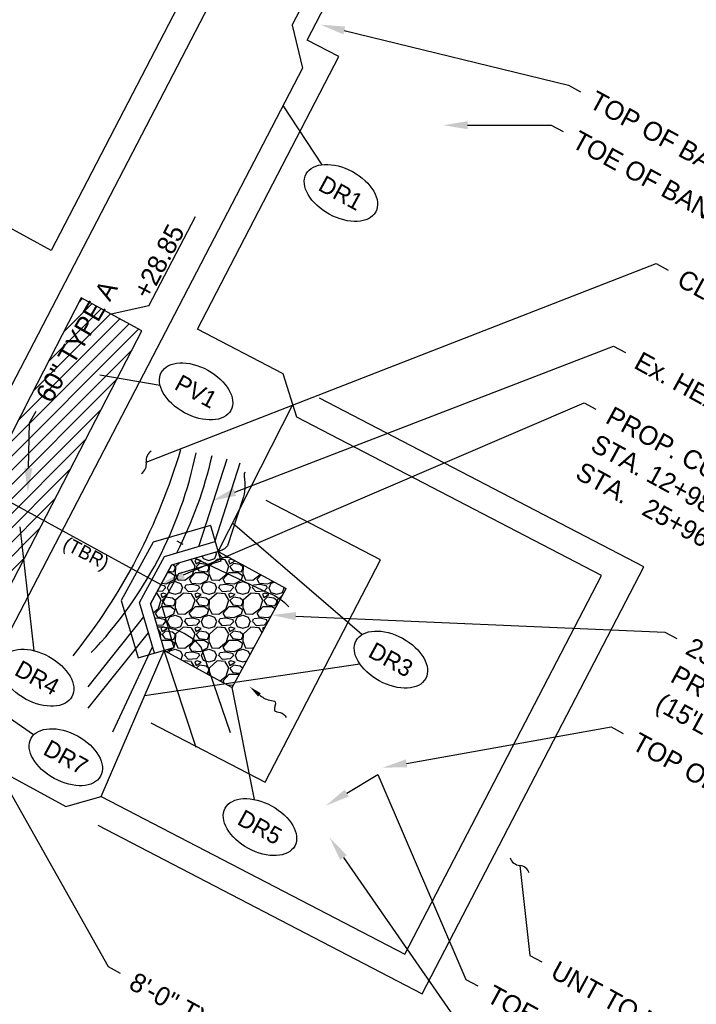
# Model space of a CAD drawing. Header units: feet. Extents: x 1581629 to 1587432, y 669265 to 673960.
# Tile 4 of 8: x 1583359 to 1583459, y 672738 to 672884. Entities that reach past the tile are written whole.
import ezdxf
from ezdxf import colors
from ezdxf.entities.mleader import LeaderData, LeaderLine
from ezdxf.enums import TextEntityAlignment as Align
from ezdxf.math import Vec2, Vec3

# ---------------------------------------------------------------- set-up
doc = ezdxf.new("R2010")
doc.units = ezdxf.units.FT
doc.header["$MEASUREMENT"] = 0
doc.linetypes.add('constlimit', pattern=[0])
doc.layers.add('DR_P_Storm_Sewer', color=1, linetype='Continuous', true_color=0xff0000)
for name, color, linetype in [('DR_P_Text', 1, 'Continuous'), ('DT_P_Contour_Major', 5, 'Continuous'), ('DT_P_Contour_Minor', 3, 'Continuous'), ('PV_P_EOP', 6, 'Continuous'), ('PV_P_Text', 8, 'Continuous'), ('RD_P_Fence', 230, 'fencepr'), ('RW_P_Const_Limits', 30, 'constlimit'), ('RW_P_Esmt_SW', 203, 'esmtswpr'), ('RW_P_Esmt_TMP', 8, 'esmtmppr'), ('SC_Scratch20', 7, 'Continuous'), ('SC_Shading1', 247, 'Continuous'), ('SH_Data', 7, 'Continuous')]:
    doc.layers.add(name, color=color, linetype=linetype)
doc.styles.add('Slanted', font='font31.shx', dxfattribs={"height": 0.1})
doc.styles.add('Slanted-Normal', font='font31.shx', dxfattribs={"height": 0.1})
doc.styles.get("Standard").update_dxf_attribs({"font": 'font31.shx'})
doc.styles.add('Straight-Normal', font='font30.shx', dxfattribs={"height": 0.1})
doc.linetypes.add('esmtmppr', pattern='A,1.95,-0.05,["TMP",Slanted,S=1,R=0,X=0,Y=-0.06],-0.35,1.95', length=4.3)
doc.linetypes.add('esmtswpr', pattern='A,1.95,-0.05,["SW",Slanted,S=1,R=0,X=0,Y=-0.06],-0.25,1.95', length=4.2)
doc.linetypes.add('fencepr', pattern='A,0.425,["x",Straight-Normal,S=1,R=0,X=0,Y=-0.045],0.425', length=0.85)
doc.dimstyles.new('COEC 1 DEGREE', dxfattribs={"dimscale": 20, "dimtxt": 0.18, "dimasz": 0.18, "dimexe": 0.18, "dimexo": 0.0625, "dimgap": 0.09, "dimtad": 1, "dimdec": 0, "dimzin": 0, "dimdsep": 46, "dimtxsty": 'Standard', "dimcen": 0.09, "dimclrd": 256, "dimclre": 256, "dimclrt": 256, "dimadec": 0, "dimazin": 0, "dimtfac": 1, "dimtdec": 0, "dimtofl": 0, "dimtmove": 0, "dimatfit": 3, "dimfxl": 1, "dimtolj": 1, "dimtzin": 0, "dimlwd": -1, "dimlwe": -1, "dimarcsym": 0})

# ---------------------------------------------------------------- blocks, each defined once
blk = doc.blocks.new('_Integral')
at = {"color": 0, "linetype": 'ByBlock', "lineweight": -2}
for centre, start, end in [((0.445, -0.091), 102, 168), ((-0.445, 0.091), 282, 348)]:
    blk.add_arc(centre, 0.454, start, end, dxfattribs=at)
blk = doc.blocks.new('*D1060')
at = {"layer": 'Defpoints', "color": 0, "transparency": 16777216}
for p in [(1583543.65, 673169.55), (1583337.75, 672823.29, 1007.7), (1583341.17, 672811.7), (1583379.9, 672800.3, 1007.7), (1583082.66, 672282.14)]:
    blk.add_point(p, dxfattribs=at)
at = {"layer": 'DR_P_Text', "transparency": 16777216}
blk.add_arc((1583358.03, 672812.23), 16.86, 163.641, 230.2943, dxfattribs=at)
for points in [[(1583341.29, 672817.2), (1583342.4, 672816.75), (1583343.22, 672820.3)], [(1583347.59, 672799.75), (1583346.92, 672798.75), (1583350.25, 672797.26)]]:
    blk.add_solid(points, dxfattribs=at)
at = {"layer": 'DR_P_Text', "transparency": 16777216, "insert": (1583345.67, 672807.41), "char_height": 3.6, "attachment_point": 5, "rotation": 291.2665}
blk.add_mtext('\\A1;91°', dxfattribs=at)

msp = doc.modelspace()

# ---------------------------------------------------------------- hatches: boundary and pattern name
at = {"layer": 'SC_Shading1'}
h = msp.add_hatch(dxfattribs=at)
h.set_pattern_fill('ANSI31', color=256, scale=12)
h.paths.add_polyline_path([(1583339.28, 672786.57), (1583348.114, 672781.751), (1583377.068, 672837.72), (1583368.117, 672842.603)])
h = msp.add_hatch(dxfattribs=at)
h.set_pattern_fill('GRAVEL', color=256, scale=5)
h.set_pattern_definition([(228.012787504, (75.552, -30.23067), (-40, -45), [0.67268, -66.595440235]), (184.969740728, (75.10202, -30.73067), (60, 5), [1.15434, -114.279623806]), (132.510447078, (73.95202, -30.83067), (50, -55), [0.81394, -80.58016298]), (267.273689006, (72.00202, -32.08067), (5, 100), [1.05119, -104.067790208]), (292.833654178, (71.95202, -33.13067), (-25, 60), [1.030775, -102.04686564]), (357.273689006, (72.35202, -34.08067), (-100, 5), [1.05119, -104.067790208]), (37.694240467, (73.40202, -34.13067), (-65, -50), [1.390145, -137.624242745]), (72.255328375, (74.50202, -33.28067), (35, 110), [1.31244, -129.931607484]), (121.429565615, (74.90202, -32.03067), (-40, 65), [1.05475, -104.420365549]), (175.23635831, (74.352, -31.13067), (55, -5), [1.20416, -59.003812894]), (222.397437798, (73.15202, -31.03067), (-60, -55), [1.55724, -154.166875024]), (138.814074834, (76.952, -32.13067), (-35, 30), [0.531505, -52.619224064]), (171.46923439, (76.55202, -31.78067), (65, -10), [1.011185, -100.107557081]), (225, (75.552, -31.6307), (-6e-16, -5), [0.707105, -6.363962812]), (203.198590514, (75.202, -31.0307), (25, 10), [0.38079, -37.69807553]), (291.801409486, (74.852, -31.1807), (-5, 15), [0.538515, -26.387309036]), (30.96375653, (75.052, -31.6807), (15, 10), [0.874645, -28.280114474]), (161.56505118, (75.802, -31.2307), (10, -5), [0.632455, -15.178933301]), (16.389540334, (71.95202, -31.18067), (50, 15), [0.886, -87.714225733]), (70.346175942, (72.80202, -30.93067), (-20.000000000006, -55.00000000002), [0.743305, -73.587038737]), (293.198590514, (75.802, -30.2307), (-10, 25), [0.761575, -37.31729053]), (343.610459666, (76.10202, -30.93067), (-50, 15), [0.886, -87.714225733]), (339.44395478, (71.952, -34.2807), (-25, 10), [0.8544, -41.865618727]), (294.77514057, (72.752, -34.58067), (-25, 55), [0.71589, -70.873215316]), (66.801409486, (75.852, -35.2307), (10, 25), [0.761575, -37.31729053]), (17.354024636, (76.15202, -34.53067), (-65, -20), [0.838155, -82.977118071]), (69.44395478, (73.402, -35.2307), (-10, -25), [0.4272, -42.292818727]), (101.309932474, (75.552, -35.2307), (-5, 20), [0.25495, -25.240147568]), (165.96375653, (75.502, -34.9807), (15, -5), [1.030775, -19.584753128]), (186.009005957, (74.50202, -34.73067), (50, 5), [0.95525, -94.569615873]), (303.69006753, (75.052, -32.1307), (-5, 10), [0.72111, -17.306646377]), (353.157226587, (75.45202, -32.73067), (85, -10), [1.25897, -124.63781312]), (60.9453959, (76.702, -32.88067), (-20, -35), [0.51478, -50.963370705]), (90, (76.952, -32.4307), (-5, 5), [0.3, -4.7]), (120.256437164, (74.402, -34.58067), (20, -35), [0.69462, -68.767599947]), (48.012787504, (74.052, -33.98067), (40, 45), [1.34536, -65.922760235]), (0, (74.952, -32.9807), (5, 5), [1.3, -3.7]), (325.30484647, (76.25202, -32.98067), (50, -35), [0.79057, -78.266371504]), (254.0546041, (76.902, -33.4307), (-5, -20), [0.72801, -35.672539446]), (207.645975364, (76.70202, -34.13067), (-95, -50), [1.185325, -117.347370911]), (175.42607874, (75.65202, -34.68067), (-65, 5), [1.253995, -124.14536704])])
h.paths.add_polyline_path([(1583378.339, 672797.443), (1583380.361, 672790.567), (1583390.397, 672785.092), (1583398.363, 672799.696), (1583388.327, 672805.171), (1583381.451, 672803.149)])

# ---------------------------------------------------------------- linework, layer by layer
at = {"layer": 'DR_P_Storm_Sewer', "elevation": 1008.078, "flags": 128}
for points in [[(1583387.199, 672809.009), (1583378.733, 672806.519), (1583374.034, 672797.904), (1583376.523, 672789.439)], [(1583387.199, 672809.009), (1583388.75, 672803.732)], [(1583378.921, 672790.144), (1583376.724, 672797.616), (1583380.432, 672804.413), (1583387.904, 672806.61)], [(1583388.327, 672805.171), (1583381.451, 672803.149), (1583378.339, 672797.443), (1583380.361, 672790.567)], [(1583388.327, 672805.171), (1583381.451, 672803.149), (1583378.339, 672797.443), (1583380.361, 672790.567)], [(1583388.327, 672805.171), (1583398.363, 672799.696)], [(1583378.339, 672797.443), (1583381.451, 672803.149)], [(1583388.75, 672803.732), (1583382.471, 672801.885), (1583379.953, 672797.27), (1583381.8, 672790.99)], [(1583390.397, 672785.092), (1583398.363, 672799.696)], [(1583376.523, 672789.439), (1583381.8, 672790.99)], [(1583380.361, 672790.567), (1583390.397, 672785.092)]]:
    msp.add_lwpolyline(points, dxfattribs=at)
at = {"layer": 'DR_P_Storm_Sewer'}
msp.add_spline([(1583394.432, 672783.998, 1009.074), (1583395.951, 672783.216, 1009.074), (1583396.775, 672782.955, 1009.074), (1583396.685, 672781.69, 1009.074), (1583397.516, 672781.406, 1009.074), (1583398.396, 672780.666, 1009.074)], degree=3, dxfattribs=at)
msp.add_solid([(1583394.229, 672783.757, 1009.074), (1583392.985, 672785.214, 1009.074), (1583394.634, 672784.239, 1009.074)], dxfattribs=at)
at = {"layer": 'DT_P_Contour_Major', "flags": 128}
for points, elevation in [([(1583369.598, 672790.226, 0.1408704), (1583385.088, 672819.744)], 1015), ([(1583384.889, 672804.16), (1583395.849, 672799.018, -0.1120589), (1583398.77, 672797.01)], 1010), ([(1583390.156, 672778.369), (1583385.843, 672791.042, 0.223474), (1583379.35, 672794.005)], 1010)]:
    msp.add_lwpolyline(points, format="xyb", dxfattribs=dict(at, elevation=elevation))
at = {"layer": 'DT_P_Contour_Minor', "flags": 128}
for points, elevation in [([(1583382.784, 672820.188, -0.0978483), (1583366.888, 672789.781)], 1016), ([(1583387.392, 672819.299, -0.0653588), (1583382.179, 672804.927)], 1014), ([(1583392.282, 672816.89, 0.1623207), (1583392.188, 672816.214, -0.1234802), (1583391.941, 672812.8), (1583389.732, 672805.973, -0.1567844), (1583388.327, 672805.171)], 1011)]:
    msp.add_lwpolyline(points, format="xyb", dxfattribs=dict(at, elevation=elevation))
for points, elevation in [([(1583385.506, 672805.905), (1583389.695, 672818.854)], 1013), ([(1583387.829, 672806.588), (1583391.598, 672818.239)], 1012), ([(1583369.134, 672785.202), (1583377.345, 672795.505)], 1014), ([(1583369.169, 672782.036), (1583378.034, 672793.161)], 1013), ([(1583372.81, 672778.563), (1583378.651, 672791.063)], 1012), ([(1583385.108, 672776.236), (1583380.361, 672790.567)], 1011)]:
    msp.add_lwpolyline(points, dxfattribs=dict(at, elevation=elevation))
at = {"layer": 'PV_P_EOP', "flags": 128}
msp.add_lwpolyline([(1583346.854, 672801.047), (1583339.28, 672786.57), (1583348.114, 672781.751), (1583355.589, 672796.231), (1583369.552, 672823.186), (1583377.068, 672837.72), (1583368.117, 672842.603), (1583360.657, 672828.126)], close=True, dxfattribs=at)
at = {"layer": 'PV_P_Text', "elevation": -1021.144, "flags": 128}
for points in [[(1583399.263, 672882.849), (1583406.117, 672896.043)], [(1583399.263, 672882.849), (1583400.782, 672876.497)]]:
    msp.add_lwpolyline(points, dxfattribs=at)
at = {"layer": 'PV_P_Text', "flags": 128}
for points in [[(1583378.126, 672841.402), (1583384.98, 672854.596)], [(1583378.126, 672841.402), (1583372.552, 672840.184)], [(1583379.772, 672829.676), (1583370.864, 672831.164)]]:
    msp.add_lwpolyline(points, dxfattribs=at)
at = {"layer": 'RD_P_Fence', "flags": 128}
for points, elevation in [([(1583336.193, 672788.254), (1583343.913, 672802.879), (1583430.041, 672968.671)], 1020.597), ([(1583400.782, 672876.497), (1583358.418, 672794.949), (1583350.765, 672780.305)], 1020.678)]:
    msp.add_lwpolyline(points, dxfattribs=dict(at, elevation=elevation))
for points in [[(1583388.327, 672805.171), (1583399.386, 672826.847)], [(1583371.059, 672769.011), (1583380.361, 672790.567)]]:
    msp.add_lwpolyline(points, dxfattribs=at)
at = {"layer": 'RW_P_Const_Limits', "flags": 128}
msp.add_lwpolyline([(1583401.462, 672880.651), (1583445.388, 672965.206), (1583439.176, 672968.433), (1583428.335, 672974.065), (1583363.669, 672849.586), (1583352.839, 672855.494), (1583327.611, 672847.517), (1583313.851, 672822.293), (1583316.086, 672803.073), (1583317.13, 672794.097), (1583365.863, 672767.512), (1583371.059, 672769.011), (1583415.885, 672745.724), (1583444.928, 672801.63), (1583399.975, 672824.983), (1583397.953, 672831.379), (1583385.272, 672837.966), (1583406.175, 672878.203)], close=True, dxfattribs=at)
at = {"layer": 'RW_P_Esmt_SW', "ltscale": 0.8, "flags": 128}
msp.add_lwpolyline([(1583378.398, 672779.854), (1583395.259, 672771.095), (1583412.314, 672803.925), (1583395.453, 672812.684)], dxfattribs=at)
at = {"layer": 'RW_P_Esmt_TMP', "ltscale": 0.8, "flags": 128}
msp.add_lwpolyline([(1583370.559, 672764.763), (1583418.478, 672739.869), (1583451.209, 672802.875), (1583403.289, 672827.769)], dxfattribs=at)
at = {"layer": 'SC_Scratch20', "elevation": 1007.702, "flags": 128}
for points in [[(1583337.746, 672823.289), (1583379.895, 672800.296)], [(1583382.217, 672806.718), (1583383.128, 672806.222)]]:
    msp.add_lwpolyline(points, dxfattribs=at)
at = {"layer": 'SH_Data'}
for p, q in [((1583403.703, 672862.255, 330.074), (1583397.919, 672870.987, 1020.678)), ((1583361.172, 672790.517), (1583359.116, 672808.783)), ((1583409.576, 672792.886), (1583390.457, 672809.346)), ((1583409.283, 672788.533), (1583377.47, 672783.868)), ((1583393.699, 672768.549, 199.19), (1583390.397, 672785.092, 1008.078)), ((1583361.08, 672778.082, 368.746), (1583352.64, 672783.893, 1020.651))]:
    msp.add_line(p, q, dxfattribs=at)
for centre in [(1583406.467, 672858.081), (1583385.083, 672828.789), (1583413.853, 672789.203), (1583361.621, 672786.524), (1583365.853, 672774.794), (1583394.512, 672764.475)]:
    msp.add_ellipse(centre, major_axis=(5.134, -2.8), ratio=0.6122345, dxfattribs=at)

# ---------------------------------------------------------------- texts
at = {"layer": 'DR_P_Text', "insert": (1583366.151, 672807.449), "char_height": 2, "attachment_point": 1, "rotation": 332.54853}
msp.add_mtext_dynamic_manual_height_columns('(TBR)', width=7.17623, gutter_width=10, heights=[1.616], dxfattribs=at)
at = {"layer": 'PV_P_Text', "insert": (1583375.669, 672843.516), "char_height": 2.8, "width": 21.50181, "attachment_point": 1, "rotation": 62.54853, "style": 'Straight-Normal'}
msp.add_mtext('+28.85', dxfattribs=at)
at = {"layer": 'SH_Data', "style": 'Slanted-Normal'}
for s, p in [('DR1', (1583406.467, 672858.081)), ('PV1', (1583385.083, 672828.789)), ('DR3', (1583413.853, 672789.203)), ('DR4', (1583361.621, 672786.524)), ('DR7', (1583365.853, 672774.794)), ('DR5', (1583394.512, 672764.475))]:
    msp.add_text(s, height=2.5, rotation=331.38678, dxfattribs=at).set_placement(p, align=Align.MIDDLE_CENTER)

# ---------------------------------------------------------------- dimensions: what is measured, and where the dimension line sits
at = {"layer": 'DR_P_Text'}
dim = msp.add_angular_dim_2l(base=(1583341.171, 672811.703), line1=((1583082.655, 672282.144), (1583543.652, 673169.546)), line2=((1583337.746, 672823.289, 1007.702), (1583379.895, 672800.296, 1007.702)), dimstyle='COEC 1 DEGREE', dxfattribs=at)
dim.commit()
dim.dimension.update_dxf_attribs({"geometry": '*D1060', "text_midpoint": (1583342.311, 672806.108), "dimtype": 162})

# ---------------------------------------------------------------- leaders
ml = msp.add_multileader_mtext('Standard', dxfattribs=at)
ml.set_content('60" TYPE A', color=256, style='Straight-Normal')
ml.set_leader_properties()
ml.build(insert=Vec2(0, 0))
ml.multileader.update_dxf_attribs({"text_right_attachment_type": 3, "dogleg_length": 0.1, "arrow_head_size": 3.6, "scale": 20})
ctx = ml.context
ctx.base_point, ctx.scale, ctx.char_height, ctx.arrow_head_size, ctx.plane_origin, ctx.plane_x_axis, ctx.plane_y_axis = Vec3(1583361.468, 672825.876), 20, 2.8, 3.6, Vec3(1583359.502, 672811.329), Vec3(0.5, 0.8660254), Vec3(-0.8660254, 0.5)
ctx.right_attachment = 3
notes = []
notes.append((ctx, [(0, (1, 1, 0), (1583360.468, 672824.144), (0.5, 0.8660254), 2, [(0, [(1583360.241, 672813.865)], 0, [])])]))
ctx.mtext.insert, ctx.mtext.text_direction, ctx.mtext.rotation, ctx.mtext.width, ctx.mtext.flow_direction = Vec3(1583361.256, 672828.308), Vec3(0.5, 0.8660254), 1.0471976, 65.34341, 5
ml = msp.add_multileader_mtext('Standard', dxfattribs=at)
ml.set_content('TOP OF BANK', color=256, style='Straight-Normal')
ml.set_leader_properties()
ml.build(insert=Vec2(0, 0))
ml.multileader.update_dxf_attribs({"text_right_attachment_type": 3, "dogleg_length": 0.1, "arrow_head_size": 3.6, "scale": 20})
ctx = ml.context
ctx.base_point, ctx.scale, ctx.char_height, ctx.arrow_head_size, ctx.plane_origin, ctx.plane_x_axis, ctx.plane_y_axis = Vec3(1583441.835, 672873.017), 20, 2.8, 3.6, Vec3(1583422.879, 672933.796), Vec3(0.8778725, -0.4788945), Vec3(0.4788945, 0.8778725)
ctx.right_attachment = 3
notes.append((ctx, [(0, (1, 1, 0), (1583440.079, 672873.974), (0.8778725, -0.4788945), 2, [(0, [(1583403.467, 672882.922)], 0, [])])]))
ctx.mtext.insert, ctx.mtext.text_direction, ctx.mtext.rotation, ctx.mtext.width, ctx.mtext.defined_height, ctx.mtext.flow_direction = Vec3(1583444.261, 672873.288), Vec3(0.8778725, -0.4788945), 5.7837904, 27.98463, 18.864, 5
ml = msp.add_multileader_mtext('Standard', dxfattribs=at)
ml.set_content('TOE OF BANK', color=256, style='Straight-Normal')
ml.set_leader_properties()
ml.build(insert=Vec2(0, 0))
ml.multileader.update_dxf_attribs({"text_right_attachment_type": 3, "dogleg_length": 0.1, "arrow_head_size": 3.6, "scale": 20})
ctx = ml.context
ctx.base_point, ctx.scale, ctx.char_height, ctx.arrow_head_size, ctx.plane_origin, ctx.plane_x_axis, ctx.plane_y_axis = Vec3(1583439.269, 672867.146), 20, 2.8, 3.6, Vec3(1583425.95, 672939.613), Vec3(0.8778725, -0.4788945), Vec3(0.4788945, 0.8778725)
ctx.right_attachment = 3
notes.append((ctx, [(0, (1, 1, 0), (1583437.513, 672868.104), (0.8778725, -0.4788945), 2, [(1, [(1583421.565, 672868.078)], 0, [])])]))
ctx.mtext.insert, ctx.mtext.text_direction, ctx.mtext.rotation, ctx.mtext.width, ctx.mtext.defined_height, ctx.mtext.flow_direction = Vec3(1583441.695, 672867.417), Vec3(0.8778725, -0.4788945), 5.7837904, 27.98463, 18.864, 5
ml = msp.add_multileader_mtext('Standard', dxfattribs=at)
ml.set_content('CLEAR AND GRUB ONLY AS NECESSARY FOR CONSTRUCTION ', color=256, style='Straight-Normal')
ml.set_leader_properties()
ml.set_arrow_properties(name='INTEGRAL')
ml.build(insert=Vec2(0, 0))
ml.multileader.update_dxf_attribs({"text_right_attachment_type": 3, "dogleg_length": 0.1, "arrow_head_size": 3.6, "scale": 20})
ctx = ml.context
ctx.base_point, ctx.scale, ctx.char_height, ctx.arrow_head_size, ctx.plane_origin, ctx.plane_x_axis, ctx.plane_y_axis = Vec3(1583454.797, 672846.699), 20, 2.8, 3.6, Vec3(1583374.22, 672808.118), Vec3(0.8778716, -0.4788962), Vec3(0.4788962, 0.8778716)
ctx.right_attachment = 3
notes.append((ctx, [(0, (1, 1, 0), (1583453.041, 672847.656), (0.8778716, -0.4788962), 2, [(0, [(1583377.725, 672818.335)], 0, [])])]))
ctx.mtext.insert, ctx.mtext.text_direction, ctx.mtext.rotation, ctx.mtext.width, ctx.mtext.flow_direction = Vec3(1583457.223, 672846.97), Vec3(0.8778716, -0.4788962), 5.7837884, 65.34341, 5
ml = msp.add_multileader_mtext('Standard', dxfattribs=at)
ml.set_content('Ex. HEADWALL (TBR)', color=256, style='Straight-Normal')
ml.set_leader_properties()
ml.build(insert=Vec2(0, 0))
ml.multileader.update_dxf_attribs({"text_right_attachment_type": 3, "dogleg_length": 0.1, "arrow_head_size": 3.6, "scale": 20})
ctx = ml.context
ctx.base_point, ctx.scale, ctx.char_height, ctx.arrow_head_size, ctx.plane_origin, ctx.plane_x_axis, ctx.plane_y_axis = Vec3(1583448.469, 672834.518), 20, 2.8, 3.6, Vec3(1583351.49, 672837.47), Vec3(0.8778716, -0.4788962), Vec3(0.4788962, 0.8778716)
ctx.right_attachment = 3
notes.append((ctx, [(0, (1, 1, 0), (1583446.713, 672835.475), (0.8778716, -0.4788962), 2, [(0, [(1583387.421, 672812.641)], 0, [])])]))
ctx.mtext.insert, ctx.mtext.text_direction, ctx.mtext.rotation, ctx.mtext.width, ctx.mtext.defined_height, ctx.mtext.flow_direction = Vec3(1583450.895, 672834.789), Vec3(0.8778716, -0.4788962), 5.7837884, 49.17922, 13.56, 5
ml = msp.add_multileader_mtext('Standard', dxfattribs=at)
ml.set_content("PROP. CULVERT INLET & PROP. HW 1.1\\PSTA. 12+98.01, 0.0' (LMT CULVERT)\\PSTA.^I25+96.84, 24.9' RT (LMT)", color=256, style='Straight-Normal')
ml.set_leader_properties()
ml.build(insert=Vec2(0, 0))
ml.multileader.update_dxf_attribs({"text_right_attachment_type": 3, "dogleg_length": 0.1, "arrow_head_size": 3.6, "scale": 20})
ctx = ml.context
ctx.base_point, ctx.scale, ctx.char_height, ctx.arrow_head_size, ctx.plane_origin, ctx.plane_x_axis, ctx.plane_y_axis = Vec3(1583444.128, 672826.161), 20, 2.8, 3.6, Vec3(1583357.309, 672834.333), Vec3(0.8778716, -0.4788962), Vec3(0.4788962, 0.8778716)
ctx.right_attachment = 3
notes.append((ctx, [(0, (1, 1, 0), (1583442.372, 672827.119), (0.8778716, -0.4788962), 2, [(0, [(1583379.895, 672800.296)], 0, [])])]))
ctx.mtext.insert, ctx.mtext.text_direction, ctx.mtext.rotation, ctx.mtext.width, ctx.mtext.defined_height, ctx.mtext.flow_direction = Vec3(1583446.703, 672826.706), Vec3(0.8778716, -0.4788962), 5.7837884, 95.77422, 14.741, 5
ml = msp.add_multileader_mtext('Standard', dxfattribs=at)
ml.set_content("23 CY ROCK CHANNEL\\PPROTECTION, TYPE B\\P(15'L x HEADWALL WIDTH X 2.5' DEEP)", color=256, style='Straight-Normal')
ml.set_leader_properties()
ml.build(insert=Vec2(0, 0))
ml.multileader.update_dxf_attribs({"text_right_attachment_type": 3, "dogleg_length": 0.1, "arrow_head_size": 3.6, "scale": 20})
ctx = ml.context
ctx.base_point, ctx.scale, ctx.char_height, ctx.arrow_head_size, ctx.plane_origin, ctx.plane_x_axis, ctx.plane_y_axis = Vec3(1583456.081, 672792.316, -1010.717), 20, 2.8, 3.6, Vec3(1583411.153, 672792.809, -1010.717), Vec3(0.8778716, -0.4788962), Vec3(0.4788962, 0.8778716)
ctx.right_attachment = 3
notes.append((ctx, [(0, (1, 1, 0), (1583454.325, 672793.274, -1010.717), (0.8778716, -0.4788962), 2, [(0, [(1583396.224, 672795.775, -1010.717)], 0, [])])]))
ctx.mtext.insert, ctx.mtext.text_direction, ctx.mtext.rotation, ctx.mtext.width, ctx.mtext.defined_height, ctx.mtext.flow_direction = Vec3(1583458.507, 672792.588, -1010.717), Vec3(0.8778716, -0.4788962), 5.7837884, 93.89983, 13.931, 5
ml = msp.add_multileader_mtext('Standard', dxfattribs=at)
ml.set_content('8\'-0" TYPE 47 WOVEN WIRE FENCE END ANCHOR POST ASSEMBLY', color=256, style='Straight-Normal')
ml.set_leader_properties()
ml.build(insert=Vec2(0, 0))
ml.multileader.update_dxf_attribs({"text_right_attachment_type": 3, "dogleg_length": 0.1, "arrow_head_size": 3.6, "scale": 20})
ctx = ml.context
ctx.base_point, ctx.scale, ctx.char_height, ctx.arrow_head_size, ctx.plane_origin, ctx.plane_x_axis, ctx.plane_y_axis = Vec3(1583373.87, 672742.917), 20, 2.8, 3.6, Vec3(1583354.427, 672818.467), Vec3(0.8778725, -0.4788945), Vec3(0.4788945, 0.8778725)
ctx.right_attachment = 3
notes.append((ctx, [(0, (1, 1, 0), (1583372.114, 672743.875), (0.8778725, -0.4788945), 2, [(0, [(1583351.148, 672781.039)], 0, [])])]))
ctx.mtext.insert, ctx.mtext.text_direction, ctx.mtext.rotation, ctx.mtext.width, ctx.mtext.defined_height, ctx.mtext.flow_direction = Vec3(1583376.296, 672743.188), Vec3(0.8778725, -0.4788945), 5.7837904, 53.87746, 18.864, 5
ml = msp.add_multileader_mtext('Standard', dxfattribs=at)
ml.set_content('TOP OF BANK', color=256, style='Straight-Normal')
ml.set_leader_properties()
ml.build(insert=Vec2(0, 0))
ml.multileader.update_dxf_attribs({"text_right_attachment_type": 3, "dogleg_length": 0.1, "arrow_head_size": 3.6, "scale": 20})
ctx = ml.context
ctx.base_point, ctx.scale, ctx.char_height, ctx.arrow_head_size, ctx.plane_origin, ctx.plane_x_axis, ctx.plane_y_axis = Vec3(1583448.13, 672778.294), 20, 2.8, 3.6, Vec3(1583433.993, 672849.738), Vec3(0.8778725, -0.4788945), Vec3(0.4788945, 0.8778725)
ctx.right_attachment = 3
notes.append((ctx, [(0, (1, 1, 0), (1583446.374, 672779.252), (0.8778725, -0.4788945), 2, [(0, [(1583412.624, 672773.255)], 0, [])])]))
ctx.mtext.insert, ctx.mtext.text_direction, ctx.mtext.rotation, ctx.mtext.width, ctx.mtext.defined_height, ctx.mtext.flow_direction = Vec3(1583450.556, 672778.565), Vec3(0.8778725, -0.4788945), 5.7837904, 27.98463, 18.864, 5
ml = msp.add_multileader_mtext('Standard', dxfattribs=at)
ml.set_content('TOE OF BANK', color=256, style='Straight-Normal')
ml.set_leader_properties()
ml.build(insert=Vec2(0, 0))
ml.multileader.update_dxf_attribs({"text_right_attachment_type": 3, "dogleg_length": 0.1, "arrow_head_size": 3.6, "scale": 20})
ctx = ml.context
ctx.base_point, ctx.scale, ctx.char_height, ctx.arrow_head_size, ctx.plane_origin, ctx.plane_x_axis, ctx.plane_y_axis = Vec3(1583426.667, 672741.028), 20, 2.8, 3.6, Vec3(1583413.348, 672813.495), Vec3(0.8778725, -0.4788945), Vec3(0.4788945, 0.8778725)
ctx.right_attachment = 3
notes.append((ctx, [(0, (1, 1, 0), (1583424.911, 672741.986), (0.8778725, -0.4788945), 2, [(1, [(1583404.246, 672767.641), (1583411.9, 672772.246)], 0, [])])]))
ctx.mtext.insert, ctx.mtext.text_direction, ctx.mtext.rotation, ctx.mtext.width, ctx.mtext.defined_height, ctx.mtext.flow_direction = Vec3(1583429.093, 672741.299), Vec3(0.8778725, -0.4788945), 5.7837904, 27.98463, 18.864, 5
ml = msp.add_multileader_mtext('Standard', dxfattribs=at)
ml.set_content('TOP OF BANK', color=256, style='Straight-Normal')
ml.set_leader_properties()
ml.build(insert=Vec2(0, 0))
ml.multileader.update_dxf_attribs({"text_right_attachment_type": 3, "dogleg_length": 0.1, "arrow_head_size": 3.6, "scale": 20})
ctx = ml.context
ctx.base_point, ctx.scale, ctx.char_height, ctx.arrow_head_size, ctx.plane_origin, ctx.plane_x_axis, ctx.plane_y_axis = Vec3(1583424.414, 672736.234), 20, 2.8, 3.6, Vec3(1583410.277, 672807.677), Vec3(0.8778725, -0.4788945), Vec3(0.4788945, 0.8778725)
ctx.right_attachment = 3
notes.append((ctx, [(0, (1, 1, 0), (1583422.658, 672737.192), (0.8778725, -0.4788945), 2, [(0, [(1583404.784, 672762.947)], 0, [])])]))
ctx.mtext.insert, ctx.mtext.text_direction, ctx.mtext.rotation, ctx.mtext.width, ctx.mtext.defined_height, ctx.mtext.flow_direction = Vec3(1583426.84, 672736.505), Vec3(0.8778725, -0.4788945), 5.7837904, 27.98463, 18.864, 5
ml = msp.add_multileader_mtext('Standard', dxfattribs=at)
ml.set_content('UNT TO MUD RUN', color=256, style='Straight-Normal')
ml.set_leader_properties(color=256)
ml.set_arrow_properties(name='INTEGRAL')
ml.build(insert=Vec2(0, 0))
ml.multileader.update_dxf_attribs({"text_right_attachment_type": 3, "dogleg_length": 0.1, "arrow_head_size": 3.6, "scale": 20})
ctx = ml.context
ctx.base_point, ctx.scale, ctx.char_height, ctx.arrow_head_size, ctx.plane_origin, ctx.plane_x_axis, ctx.plane_y_axis = Vec3(1583436.138, 672744.586, -1010.717), 20, 2.8, 3.6, Vec3(1583466.895, 672730.531, -1010.717), Vec3(0.8778716, -0.4788962), Vec3(0.4788962, 0.8778716)
ctx.right_attachment = 3
notes.append((ctx, [(0, (1, 1, 0), (1583434.382, 672745.544, -1010.717), (0.8778716, -0.4788962), 2, [(0, [(1583432.868, 672758.812, -1010.717)], 0, [])])]))
ctx.mtext.insert, ctx.mtext.text_direction, ctx.mtext.rotation, ctx.mtext.width, ctx.mtext.defined_height, ctx.mtext.flow_direction = Vec3(1583438.564, 672744.857, -1010.717), Vec3(0.8778716, -0.4788962), 5.7837884, 49.17922, 13.56, 5
for ctx, leaders in notes:
    for number, flags, end, landing, length, lines in leaders:
        leader = LeaderData()
        leader.index, (leader.has_last_leader_line, leader.has_dogleg_vector, leader.attachment_direction) = number, flags
        leader.last_leader_point, leader.dogleg_vector, leader.dogleg_length = Vec3(end), Vec3(landing), length
        for number, points, colour, breaks in lines:
            line = LeaderLine()
            line.index, line.vertices, line.color, line.breaks = number, Vec3.list(points), colors.encode_raw_color(colour), breaks
            leader.lines.append(line)
        ctx.leaders.append(leader)

doc.saveas('drawing.dxf')
